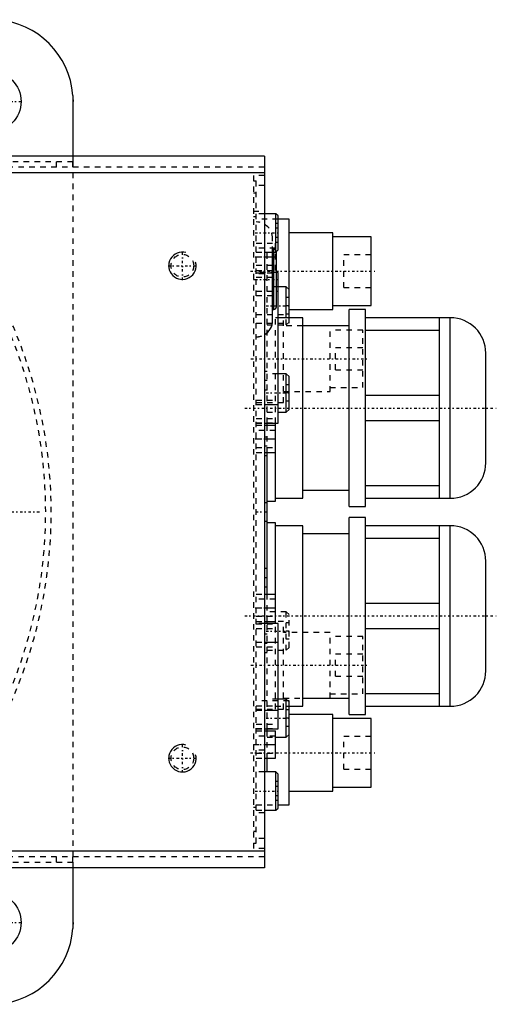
# Model space of a CAD drawing. Extents: x -502 to 168, y -90 to 90.
# Tile 8 of 8: x 80 to 168, y -90 to 90. Entities that reach past the tile are written whole.
import ezdxf

# ---------------------------------------------------------------- set-up
doc = ezdxf.new("R2010")
doc.units = 0
doc.linetypes.add('CENTER', pattern=[1.5, 0.45, -0.5, 0.05, -0.5])
doc.linetypes.add('DASHED', pattern=[2, 1, -1])
for name, color, linetype in [('AM_0', 7, 'CONTINUOUS'), ('AM_10', 7, 'CONTINUOUS'), ('AM_3', 7, 'DASHED'), ('AM_7', 7, 'CENTER')]:
    doc.layers.add(name, color=color, linetype=linetype)

msp = doc.modelspace()

# ---------------------------------------------------------------- linework, layer by layer
at = {"layer": 'AM_0', "color": 7, "linetype": 'CONTINUOUS'}
for p, q in [((89.96, 76.12), (89.96, 65)), ((90, 65), (90, 75)), ((125, 65), (46.64, 65)), ((125, 65), (125, -65)), ((125, 62), (56.95, 62)), ((127.1, 54.5), (125, 54.5)), ((127.5, 54.1), (127.1, 54.5)), ((127.1, 47.5), (127.1, 54.5)), ((127.5, 47.9), (127.5, 54.1)), ((129.5, 53.5), (127.5, 53.5)), ((129.5, 35.5), (129.5, 53.5)), ((137.5, 51), (129.5, 51)), ((137.5, 37), (137.5, 51)), ((144.5, 50.25), (137.5, 50.25)), ((144.5, 37.75), (144.5, 50.25)), ((125, 47.5), (127.1, 47.5)), ((126.5, 35), (126.5, 47.51)), ((126.7, 37), (126.7, 47.51)), ((127.1, 47.5), (127.5, 47.9)), ((127.2, 37.5), (127.2, 47.5)), ((127.5, 43.75), (127.2, 43.75)), ((127.5, 16.25), (127.5, 43.75)), ((127.2, 40.35), (127.5, 40.35)), ((129, 41.17), (127.5, 41.17)), ((129.5, 40.67), (129, 41.17)), ((129, 35.5), (129, 41.17)), ((126.5, 37), (126.7, 37)), ((129.5, 37), (137.5, 37)), ((137.5, 37.75), (144.5, 37.75)), ((143.5, 37), (140.5, 37)), ((140.5, 1), (140.5, 37)), ((143.5, 1), (143.5, 37)), ((132, 35.5), (127.5, 35.5)), ((132, 2.5), (132, 35.5)), ((159, 35.5), (143.5, 35.5)), ((157, 2.5), (157, 35.5)), ((159, 2.5), (159, 35.5)), ((140.5, 34), (132, 34)), ((143.5, 33.2), (157, 33.2)), ((165.5, 9), (165.5, 29)), ((129, 25.25), (127.5, 25.25)), ((129.5, 24.75), (129, 25.25)), ((129, 18.25), (129, 25.25)), ((129.5, 18.75), (129.5, 24.75)), ((157, 21.3), (143.5, 21.3)), ((125, 19.65), (127.5, 19.65)), ((127.5, 18.25), (129, 18.25)), ((129, 18.25), (129.5, 18.75)), ((125, 16.25), (127.5, 16.25)), ((125.5, 15.87), (125.5, 16.27)), ((127, 10.85), (127, 16.25)), ((143.5, 16.7), (157, 16.7)), ((125, 15.85), (127, 15.85)), ((125, 13.35), (127, 13.35)), ((125, 10.85), (127, 10.85)), ((125.5, -15.02), (125.5, 10.86)), ((127, 2), (127, 10.85)), ((132, 4), (140.5, 4)), ((157, 4.8), (143.5, 4.8)), ((125.5, 2), (127, 2)), ((127, 2.5), (132, 2.5)), ((143.5, 2.5), (159, 2.5)), ((140.5, 1), (143.5, 1)), ((143.5, -1), (140.5, -1)), ((140.5, -37), (140.5, -1)), ((143.5, -37), (143.5, -1)), ((127, -2), (125.5, -2)), ((127, -20.4), (127, -2)), ((132, -2.5), (127, -2.5)), ((132, -35.5), (132, -2.5)), ((159, -2.5), (143.5, -2.5)), ((157, -35.5), (157, -2.5)), ((159, -35.5), (159, -2.5)), ((140.5, -4), (132, -4)), ((143.5, -4.8), (157, -4.8)), ((165.5, -29), (165.5, -9)), ((125, -15), (127, -15)), ((125, -17.5), (127, -17.5)), ((157, -16.7), (143.5, -16.7)), ((125, -20), (127, -20)), ((127.5, -20.4), (125, -20.4)), ((125.5, -20.4), (125.5, -20)), ((127.5, -39.6), (127.5, -20.4)), ((143.5, -21.3), (157, -21.3)), ((125, -23.8), (127.5, -23.8)), ((129, -34.17), (127.5, -34.17)), ((129.5, -34.67), (129, -34.17)), ((129, -41.17), (129, -34.17)), ((132, -34), (140.5, -34)), ((157, -33.2), (143.5, -33.2)), ((129.5, -53.5), (129.5, -34.67)), ((129.5, -35.5), (132, -35.5)), ((143.5, -35.5), (159, -35.5)), ((125, -36.2), (127.5, -36.2)), ((137.5, -37), (129.5, -37)), ((137.5, -51), (137.5, -37)), ((144.5, -37.75), (137.5, -37.75)), ((140.5, -37), (143.5, -37)), ((144.5, -50.25), (144.5, -37.75)), ((125, -39.6), (127.5, -39.6)), ((125, -40), (127, -40)), ((125.5, -40.03), (125.5, -39.61)), ((127, -45), (127, -40)), ((127, -41.17), (129, -41.17)), ((129, -41.17), (129.5, -40.67)), ((125, -42.5), (127, -42.5)), ((125, -45), (127, -45)), ((125.5, -47.5), (125.5, -45.04)), ((127.1, -47.5), (125, -47.5)), ((127.5, -47.9), (127.1, -47.5)), ((127.1, -54.5), (127.1, -47.5)), ((127.5, -54.1), (127.5, -47.9)), ((137.5, -50.25), (144.5, -50.25)), ((129.5, -51), (137.5, -51)), ((127.5, -53.5), (129.5, -53.5)), ((125, -54.5), (127.1, -54.5)), ((127.1, -54.5), (127.5, -54.1)), ((125, -62), (56.95, -62)), ((125, -65), (46.64, -65)), ((89.96, -65), (89.96, -76.12)), ((90, -75), (90, -65))]:
    msp.add_line(p, q, dxfattribs=at)
for points in [[(89.96, 76.12, 0), (89.97, 75.93, 0), (89.99, 75.56, 0), (90, 75.18, 0), (90, 75, 0)], [(90, -75, 0), (90, -75.18, 0), (89.99, -75.56, 0), (89.97, -75.93, 0), (89.96, -76.12, 0)]]:
    msp.add_polyline3d(points, dxfattribs=at)
for centre in [(75, 75), (75, -75)]:
    msp.add_circle(centre, 5.5, dxfattribs=at)
for centre, radius, start, end in [((75, 75), 15, 4.2866, 85.7134), ((126.7, 47.5), 0.5, 0, 10.5501), ((126.7, 37.5), 0.5, 270, 0), ((123.5, 35), 3, 300, 0), ((159, 29), 6.5, 0, 90), ((159, 9), 6.5, 270, 0), ((159, -9), 6.5, 0, 90), ((159, -29), 6.5, 270, 0), ((75, -75), 15, 274.2866, 355.7134)]:
    msp.add_arc(centre, radius, start, end, dxfattribs=at)
at = {"layer": 'AM_10', "color": 7, "linetype": 'CONTINUOUS'}
for centre in [(110, 45), (110, -45)]:
    msp.add_arc(centre, 2.5, 75, 15, dxfattribs=at)
at = {"layer": 'AM_3', "color": 6, "linetype": 'DASHED'}
for p, q in [((89.96, 65), (89.96, 64)), ((90, -65), (90, 65)), ((125, 63), (50.91, 63)), ((89.96, 64), (77, 64)), ((87, 63), (87, 64)), ((123, 61.5), (123, -61.5)), ((125, 61.5), (123, 61.5)), ((123, 60.5), (123.5, 60.5)), ((125, 59.64), (123, 59.64)), ((123.5, -60.5), (123.5, 60.5)), ((123, 58.33), (123.5, 58.33)), ((123, 55), (125, 55)), ((123, 54), (123.5, 54)), ((125, 54.5), (123.5, 54.5)), ((127.5, 53.5), (123.5, 53.5)), ((127.5, 52.73), (127, 52.73)), ((127, 52.73), (127, 49.27)), ((127.5, 51.87), (127, 51.87)), ((123.5, 49.15), (127, 49.15)), ((126.5, 47.51), (126.5, 50)), ((127.5, 50.13), (127, 50.13)), ((127.5, 49.27), (127, 49.27)), ((127, 44.15), (127, 49.15)), ((127, 48.2), (123.5, 48.2)), ((123.5, 47.5), (125, 47.5)), ((125.5, 16.27), (125.5, 47.5)), ((126.7, 48), (126.5, 48)), ((126.7, 47.51), (126.7, 48)), ((144.5, 47), (139.5, 47)), ((139.5, 41), (139.5, 47)), ((123.5, 46.65), (127, 46.65)), ((123.5, 45.1), (127, 45.1)), ((125, 43.5), (123, 43.5)), ((123.5, 44.15), (127, 44.15)), ((127.2, 43.75), (123.5, 43.75)), ((123.5, 43.7), (127.5, 43.7)), ((123, 42.5), (123.5, 42.5)), ((123.5, 42.89), (127.5, 42.89)), ((123.5, 40.35), (127.2, 40.35)), ((127.5, 41.17), (125.5, 41.17)), ((129.5, 34.5), (129.5, 40.67)), ((139.5, 41), (144.5, 41)), ((123.5, 39.54), (127.5, 39.54)), ((129.5, 39.17), (129, 39.17)), ((128.5, 36), (123.5, 36)), ((127, 16.25), (127, 36)), ((128.5, 20), (128.5, 36)), ((129.5, 37.67), (129, 37.67)), ((129.5, 36.17), (129, 36.17)), ((123.5, 34.5), (129.5, 34.5)), ((127.5, 35.5), (127, 35.5)), ((129, 34.17), (129, 35.5)), ((129, 34.17), (129.5, 34.67)), ((125.5, 34.17), (129, 34.17)), ((132, 34), (128.5, 34)), ((137, 22), (137, 34)), ((143, 33.25), (137, 33.25)), ((143, 22.75), (143, 33.25)), ((143, 30), (138, 30)), ((138, 26), (138, 30)), ((125.5, 25.65), (125, 25.65)), ((127.5, 25.25), (125.5, 25.25)), ((138, 26), (143, 26)), ((125, 22.35), (125.5, 22.35)), ((128.5, 22), (137, 22)), ((129.5, 23.25), (129, 23.25)), ((129.5, 21.75), (129, 21.75)), ((137, 22.75), (143, 22.75)), ((123.5, 20.46), (127.5, 20.46)), ((123.5, 20), (128.5, 20)), ((129.5, 20.25), (129, 20.25)), ((123.5, 19.65), (125, 19.65)), ((125.5, 18.25), (127.5, 18.25)), ((123.5, 17.11), (127.5, 17.11)), ((123.5, 16.3), (127.5, 16.3)), ((123.5, 16.25), (125, 16.25)), ((123.5, 15.85), (125, 15.85)), ((127, 14.9), (123.5, 14.9)), ((125.5, 10.86), (125.5, 15.87)), ((127, 10.85), (127, 15.85)), ((123.5, 13.35), (125, 13.35)), ((125.5, 13.65), (125, 13.65)), ((123.5, 11.8), (127, 11.8)), ((123.5, 10.85), (125, 10.85)), ((125, 10.35), (125.5, 10.35)), ((125.5, 1.65), (125, 1.65)), ((125, -1.65), (125.5, -1.65)), ((125.5, -10.35), (125, -10.35)), ((125, -13.65), (125.5, -13.65)), ((123.5, -15), (125, -15)), ((127, -15.95), (123.5, -15.95)), ((125.5, -20), (125.5, -15.02)), ((123.5, -17.5), (125, -17.5)), ((123.5, -19.05), (127, -19.05)), ((129, -18.25), (125.5, -18.25)), ((129.5, -18.75), (129, -18.25)), ((129, -25.25), (129, -18.25)), ((129.5, -24.75), (129.5, -18.75)), ((123.5, -20), (125, -20)), ((125, -20.4), (123.5, -20.4)), ((123.5, -20.45), (127.5, -20.45)), ((123.5, -21.26), (127.5, -21.26)), ((125.5, -39.61), (125.5, -20.4)), ((128.5, -20), (127, -20)), ((127, -36), (127, -20.4)), ((128.5, -36), (128.5, -20)), ((129.5, -20.25), (129, -20.25)), ((125.5, -22.35), (125, -22.35)), ((137, -22), (128.5, -22)), ((129.5, -21.75), (129, -21.75)), ((129.5, -23.25), (129, -23.25)), ((137, -34), (137, -22)), ((143, -22.75), (137, -22.75)), ((143, -33.25), (143, -22.75)), ((123.5, -23.8), (125, -23.8)), ((123.5, -24.61), (127.5, -24.61)), ((129, -25.25), (129.5, -24.75)), ((125, -25.65), (125.5, -25.65)), ((125.5, -25.25), (129, -25.25)), ((143, -26), (138, -26)), ((138, -30), (138, -26)), ((138, -30), (143, -30)), ((127.5, -34.17), (125.5, -34.17)), ((128.5, -34), (132, -34)), ((137, -33.25), (143, -33.25)), ((129.5, -34.5), (123.5, -34.5)), ((123.5, -35.39), (127.5, -35.39)), ((127, -35.5), (129.5, -35.5)), ((129.5, -40.67), (129.5, -34.5)), ((123.5, -36), (128.5, -36)), ((123.5, -36.2), (125, -36.2)), ((129.5, -36.17), (129, -36.17)), ((129.5, -37.67), (129, -37.67)), ((123.5, -38.74), (127.5, -38.74)), ((123.5, -39.55), (127.5, -39.55)), ((129.5, -39.17), (129, -39.17)), ((123.5, -39.6), (125, -39.6)), ((123.5, -40), (125, -40)), ((127, -40.95), (123.5, -40.95)), ((125.5, -45.04), (125.5, -40.03)), ((125.5, -41.17), (127, -41.17)), ((144.5, -41), (139.5, -41)), ((139.5, -47), (139.5, -41)), ((123, -42.5), (125, -42.5)), ((125, -43.5), (123, -43.5)), ((123.5, -44.05), (127, -44.05)), ((123.5, -45), (125, -45)), ((125, -47.5), (123.5, -47.5)), ((139.5, -47), (144.5, -47)), ((127.5, -49.27), (127, -49.27)), ((127, -49.27), (127, -52.73)), ((127.5, -50.13), (127, -50.13)), ((127.5, -51.87), (127, -51.87)), ((123.5, -53.5), (127.5, -53.5)), ((127.5, -52.73), (127, -52.73)), ((123.5, -54), (123, -54)), ((125, -55), (123, -55)), ((123.5, -54.5), (125, -54.5)), ((123, -58.33), (123.5, -58.33)), ((125, -59.64), (123, -59.64)), ((123, -60.5), (123.5, -60.5)), ((125, -61.5), (123, -61.5)), ((125, -63), (50.91, -63)), ((77, -64), (89.96, -64)), ((87, -64), (87, -63)), ((89.96, -64), (89.96, -65))]:
    msp.add_line(p, q, dxfattribs=at)
for points in [[(89.96, 63, 0), (89.96, 63.04, 0), (89.96, 63.12, 0), (89.96, 63.2, 0), (89.96, 63.24, 0), (89.96, 63.28, 0), (89.96, 63.36, 0), (89.97, 63.44, 0), (89.97, 63.52, 0), (89.97, 63.6, 0), (89.98, 63.67, 0), (89.98, 63.71, 0), (89.98, 63.75, 0), (89.98, 63.83, 0), (89.99, 63.9, 0), (89.99, 63.97, 0), (89.99, 64.04, 0), (90, 64.11, 0), (90, 64.14, 0), (90, 64.17, 0), (90, 64.23, 0), (90, 64.29, 0), (90, 64.32, 0)], [(90, -64.32, 0), (90, -64.29, 0), (90, -64.23, 0), (90, -64.17, 0), (90, -64.14, 0), (90, -64.11, 0), (89.99, -64.04, 0), (89.99, -63.97, 0), (89.99, -63.9, 0), (89.98, -63.83, 0), (89.98, -63.75, 0), (89.98, -63.71, 0), (89.98, -63.67, 0), (89.97, -63.6, 0), (89.97, -63.52, 0), (89.97, -63.44, 0), (89.96, -63.36, 0), (89.96, -63.28, 0), (89.96, -63.24, 0), (89.96, -63.2, 0), (89.96, -63.12, 0), (89.96, -63.04, 0), (89.96, -63, 0)]]:
    msp.add_polyline3d(points, dxfattribs=at)
for centre in [(110, 45), (110, -45)]:
    msp.add_circle(centre, 2.07, dxfattribs=at)
for centre, radius, start, end in [((0, 0), 86, 278.6943, 81.3057), ((0, 0), 85, 310.1192, 49.8808), ((123.5, 50), 3, 0, 90), ((126.7, 47.5), 0.5, 10.5501, 90), ((123.5, 35), 3, 270, 300)]:
    msp.add_arc(centre, radius, start, end, dxfattribs=at)
at = {"layer": 'AM_7', "color": 4, "linetype": 'CENTER'}
for p, q in [((69.22, 75), (80.78, 75)), ((123.3, 51), (127.7, 51)), ((110, 42.37), (110, 47.63)), ((107.38, 45), (112.62, 45)), ((123.33, 46.65), (127.17, 46.65)), ((122.45, 44), (145.55, 44)), ((123.31, 42.5), (127.39, 42.5)), ((125.3, 37.67), (129.7, 37.67)), ((122.53, 28), (143.97, 28)), ((125.53, 24), (124.97, 24)), ((125.3, 21.75), (129.7, 21.75)), ((121.4, 19), (167.6, 19)), ((123.33, 13.35), (127.17, 13.35)), ((125.53, 12), (124.97, 12)), ((123.4, 0), (125.6, 0)), ((-84, 0), (84, 0)), ((125.53, -12), (124.97, -12)), ((123.33, -17.5), (127.17, -17.5)), ((121.4, -19), (167.6, -19)), ((125.3, -21.75), (129.7, -21.75)), ((125.53, -24), (124.97, -24)), ((122.53, -28), (143.97, -28)), ((125.3, -37.67), (129.7, -37.67)), ((110, -47.63), (110, -42.37)), ((123.33, -42.5), (127.17, -42.5)), ((122.45, -44), (145.55, -44)), ((107.38, -45), (112.62, -45)), ((123.3, -51), (127.7, -51)), ((69.22, -75), (80.78, -75))]:
    msp.add_line(p, q, dxfattribs=at)

doc.saveas('drawing.dxf')
